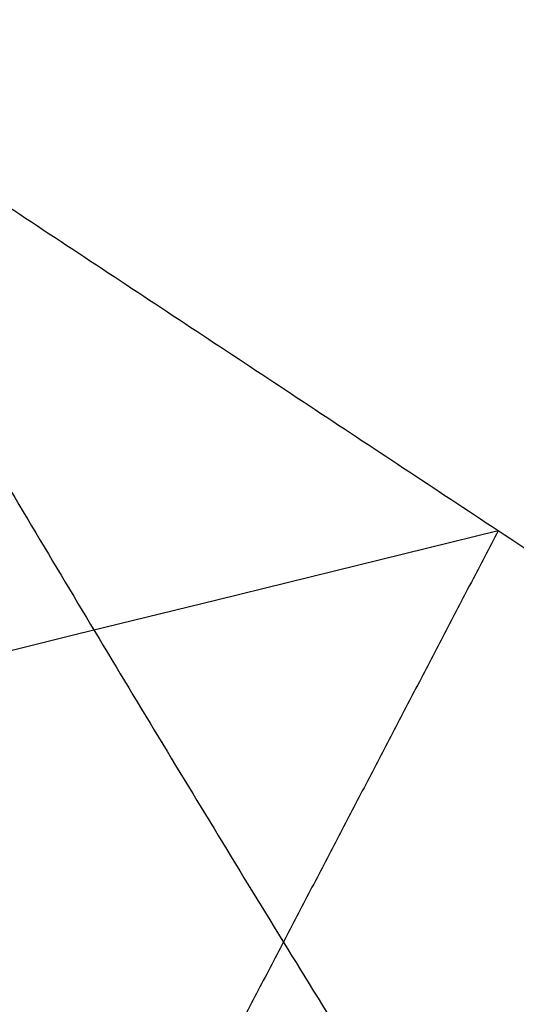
# Model space of a CAD drawing. Header units: millimetres. Extents: x -243.9 to -229.5, y -3.7 to 10.8.
# Tile 159 of 256: x -239.6049 to -239.5525, y 2.7462 to 2.8502. Entities that reach past the tile are written whole.
import ezdxf

# ---------------------------------------------------------------- set-up
doc = ezdxf.new("R2010")
doc.units = ezdxf.units.MM
doc.header["$MEASUREMENT"] = 0
doc.layers.add('Default', color=7, linetype='Continuous', true_color=0x000000)

msp = doc.modelspace()

# ---------------------------------------------------------------- linework, layer by layer
at = {"layer": 'Default'}
msp.add_open_spline([(-233.69053, 3.75, 128.80459), (-233.69031, 4.13611, 128.80459), (-233.8441, 4.90838, 128.80459), (-234.50891, 5.90347, 128.80459), (-235.33938, 6.44905, 128.80459), (-236.08457, 6.6647, 128.80459), (-236.84133, 6.73696, 128.80459), (-237.79889, 6.54651, 128.80459), (-238.62371, 5.9953, 128.80459), (-239.12326, 5.38075, 128.80459), (-239.39546, 4.85733, 128.80459), (-239.55534, 4.306, 128.80459), (-239.62743, 3.54917, 128.80459), (-239.43708, 2.59166, 128.80459), (-238.88581, 1.76681, 128.80459), (-238.27129, 1.26727, 128.80459), (-237.74785, 0.99507, 128.80459), (-237.19653, 0.83519, 128.80459), (-236.4397, 0.7631, 128.80459), (-235.48219, 0.95345, 128.80459), (-234.65734, 1.50473, 128.80459), (-234.1578, 2.11924, 128.80459), (-233.88561, 2.64267, 128.80459), (-233.72563, 3.19404, 128.80459), (-233.69049, 3.56464, 128.80459), (-233.69053, 3.75, 128.80459)], degree=3, knots=[0, 0, 0, 0, 1.158433, 2.316866, 3.521729, 4.07773, 4.633732, 5.792165, 6.950598, 7.55303, 8.155461, 8.711463, 9.267464, 10.425897, 11.58433, 12.186762, 12.789193, 13.345195, 13.901196, 15.059629, 16.218062, 16.820494, 17.422925, 17.978927, 18.534928, 18.534928, 18.534928, 18.534928], dxfattribs=at)
for points, degree in [([(-239.58466, 2.93281, 127.84894), (-240.86444, 2.68183, 123.5156), (-242.14421, 2.43085, 119.18227), (-243.42399, 2.17987, 114.84894)], 3), ([(-239.47471, 2.74345, 127.84894), (-239.55446, 2.79622, 127.84894), (-239.63421, 2.84898, 127.84894)], 2), ([(-239.55446, 2.79622, 127.84894), (-240.82082, 2.48453, 123.5156), (-242.08718, 2.17283, 119.18227), (-243.35354, 1.86114, 114.84894)], 3)]:
    msp.add_open_spline(points, degree=degree, dxfattribs=at)
for points, weights in [([(-239.63421, 2.84898, 127.84894), (-239.6031, 2.70849, 127.84894), (-239.55869, 2.57163, 127.84894)], [1, 0.998851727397, 1]), ([(-239.63421, 2.84898, 127.84894), (-239.57877, 2.75238, 127.84894), (-239.5167, 2.65754, 127.84894)], [1, 0.999425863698, 1]), ([(-239.55446, 2.79622, 127.84894), (-239.57711, 2.75282, 127.84894), (-239.59978, 2.7094, 127.84894)], [1, 0.999712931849, 0.999425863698])]:
    msp.add_rational_spline(points, weights, degree=2, dxfattribs=at)

doc.saveas('drawing.dxf')
